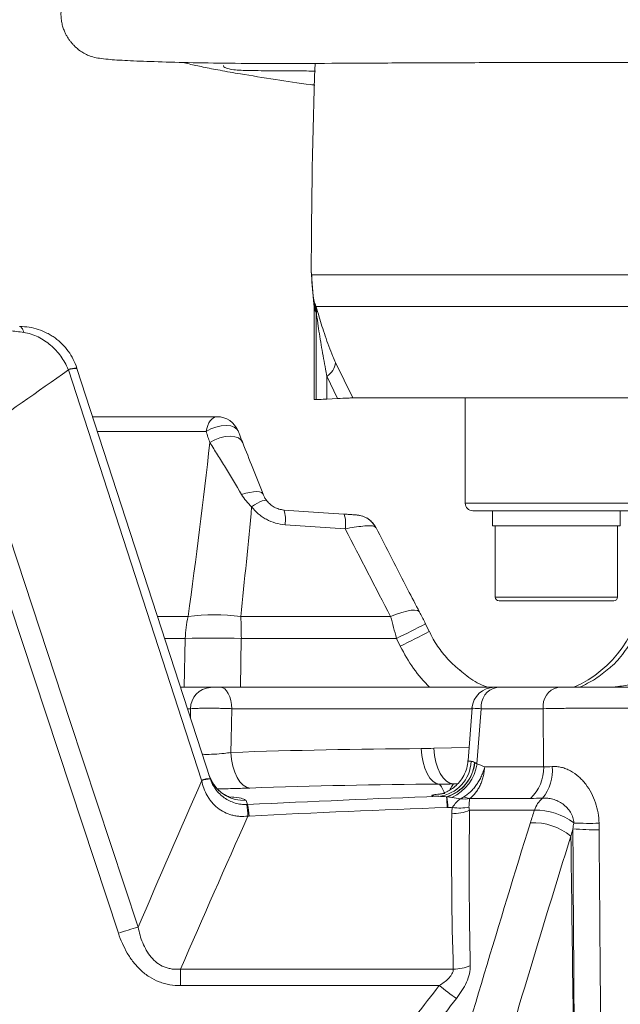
# Model space of a CAD drawing. Header units: millimetres. Extents: x 0 to 8410, y 0 to 5940.
# Tile 147 of 180: x 6556 to 6636, y 2783 to 2914. Entities that reach past the tile are written whole.
import ezdxf

# ---------------------------------------------------------------- set-up
doc = ezdxf.new("R2010")
doc.units = ezdxf.units.MM
doc.header["$LTSCALE"] = 10

msp = doc.modelspace()

# ---------------------------------------------------------------- linework, layer by layer
at = {"color": 7, "linetype": 'Continuous', "lineweight": 0}
for p, q in [((6594.75, 2880.02), (6594.75, 2879.73)), ((6595.03, 2876.33), (6594.75, 2879.73)), ((6595.03, 2876.33), (6595.11, 2875.45)), ((6595.11, 2863.14), (6595.11, 2875.45)), ((6563.54, 2867.3), (6581.28, 2812.73)), ((6595.11, 2863.14), (6595.37, 2863.15)), ((6596.83, 2863.22), (6598.21, 2863.28)), ((6923.99, 2863.37), (6600.27, 2863.37)), ((6615.23, 2863.37), (6615.23, 2849.37)), ((6565.63, 2860.87), (6582.2, 2860.87)), ((6907.23, 2848.37), (6616.23, 2848.37)), ((6618.87, 2848.37), (6618.87, 2846.37)), ((6635.87, 2846.37), (6635.87, 2848.37)), ((6618.87, 2846.37), (6635.87, 2846.37)), ((6619.23, 2846.37), (6619.23, 2836.87)), ((6635.5, 2836.87), (6635.5, 2846.37)), ((6635, 2836.37), (6619.73, 2836.37)), ((6610.44, 2832.28), (6609.94, 2833.32)), ((6577.33, 2824.87), (6581.31, 2824.87)), ((6582.68, 2824.87), (6619.12, 2824.87)), ((6619.12, 2824.87), (6619.12, 2824.87)), ((6619.43, 2824.87), (6627.56, 2824.87)), ((6616.16, 2822.09), (6615.64, 2815.12)), ((6581.11, 2813.25), (6581.39, 2812.55))]:
    msp.add_line(p, q, dxfattribs=at)
at = {"color": 8, "linetype": 'Continuous', "lineweight": 0}
for p, q in [((6594.8, 2879.75), (6928.73, 2879.75)), ((6595.03, 2876.33), (6595.15, 2875.96)), ((6595.23, 2875.03), (6595.11, 2875.45)), ((6595.15, 2875.96), (6595.28, 2875.77)), ((6928.29, 2875.52), (6595.38, 2875.52)), ((6595.37, 2874.79), (6595.23, 2875.03)), ((6595.37, 2863.15), (6595.37, 2874.79)), ((6597.95, 2868.07), (6600.27, 2863.37)), ((6580.13, 2812.52), (6562.4, 2867.09)), ((6598.21, 2863.28), (6596.83, 2866.27)), ((6596.83, 2866.27), (6596.83, 2863.22)), ((6580.73, 2858.9), (6566.27, 2858.9)), ((6569.07, 2792.16), (6547.42, 2857.6)), ((6615.23, 2849.37), (6908.23, 2849.37)), ((6599.26, 2845.95), (6591.25, 2846.5)), ((6619.23, 2836.87), (6635.5, 2836.87)), ((6574.27, 2834.28), (6578.33, 2834.28)), ((6585.35, 2834.28), (6605.3, 2834.28)), ((6577.97, 2831.38), (6575.22, 2831.38)), ((6577.83, 2824.87), (6577.97, 2831.38)), ((6585.42, 2831.38), (6585.32, 2824.87)), ((6606.07, 2831.38), (6585.42, 2831.38)), ((6606.58, 2830.34), (6606.07, 2831.38)), ((6578.67, 2822.03), (6578.25, 2822.03)), ((6578.65, 2820.82), (6578.67, 2822.03)), ((6616.15, 2822.03), (6584.15, 2822.03)), ((6625.6, 2822.03), (6617.35, 2822.03)), ((6625.67, 2814.28), (6625.6, 2822.03)), ((6611.06, 2816.76), (6615.77, 2816.88)), ((6617.82, 2814.28), (6625.67, 2814.28)), ((6614.22, 2812.04), (6613.65, 2812.02)), ((6623.9, 2810.1), (6615.85, 2810.1)), ((6624.44, 2808.53), (6615.81, 2808.53)), ((6577.34, 2787.39), (6577.34, 2785.19)), ((6577.34, 2787.39), (6613.64, 2787.39)), ((6611.77, 2785.19), (6577.34, 2785.19))]:
    msp.add_line(p, q, dxfattribs=at)
at = {"color": 8, "linetype": 'Continuous', "lineweight": 0, "flags": 128}
for points in [[(6555.92, 2872.87), (6555.99, 2872.86), (6556.07, 2872.82), (6556.14, 2872.76), (6556.21, 2872.67), (6556.28, 2872.55), (6556.34, 2872.42), (6556.41, 2872.26), (6556.47, 2872.07)], [(6580.73, 2858.9), (6580.82, 2859.31), (6580.95, 2859.7), (6581.11, 2860.04), (6581.3, 2860.33), (6581.51, 2860.56), (6581.73, 2860.73), (6581.96, 2860.84), (6582.2, 2860.87)], [(6580.73, 2858.9), (6581.36, 2859.24), (6582.05, 2859.5), (6582.75, 2859.66), (6583.42, 2859.71), (6584.01, 2859.66), (6584.49, 2859.49), (6584.84, 2859.23), (6584.99, 2858.98)], [(6550.04, 2858.4), (6552.55, 2850.82), (6562.59, 2820.47), (6571.69, 2792.96)], [(6581.24, 2857.42), (6581.88, 2857.78), (6582.58, 2858.05), (6583.29, 2858.22), (6583.97, 2858.27), (6584.57, 2858.21), (6585.07, 2858.04), (6585.42, 2857.76), (6585.61, 2857.4)], [(6585.46, 2850.51), (6586.01, 2850.68), (6586.54, 2850.8), (6587.03, 2850.88), (6587.46, 2850.9), (6587.83, 2850.86), (6588.11, 2850.77), (6588.29, 2850.63), (6588.37, 2850.45)], [(6586.8, 2848.89), (6587.19, 2849.14), (6587.56, 2849.36), (6587.9, 2849.53), (6588.2, 2849.66), (6588.45, 2849.74), (6588.64, 2849.77), (6588.77, 2849.74), (6588.84, 2849.66)], [(6605.3, 2834.28), (6606.07, 2834.59), (6606.79, 2834.84), (6607.45, 2835.02), (6608.03, 2835.12), (6608.5, 2835.15), (6608.86, 2835.09), (6609.09, 2834.96), (6609.15, 2834.88)], [(6582.68, 2824.87), (6582.96, 2824.82), (6583.22, 2824.66), (6583.47, 2824.4), (6583.69, 2824.05), (6583.88, 2823.62), (6584.02, 2823.13), (6584.11, 2822.59), (6584.15, 2822.03)], [(6584.15, 2822.03), (6584.07, 2817.95), (6584.03, 2816.21)], [(6617.35, 2822.03), (6616.96, 2816.89), (6616.79, 2814.69)], [(6609.38, 2816.72), (6609.45, 2815.8), (6609.61, 2814.91), (6609.84, 2814.1), (6610.15, 2813.39), (6610.51, 2812.8), (6610.92, 2812.37), (6611.36, 2812.09), (6611.82, 2811.99)], [(6611.06, 2816.76), (6611.15, 2815.82), (6611.33, 2814.93), (6611.59, 2814.11), (6611.91, 2813.4), (6612.3, 2812.81), (6612.72, 2812.38), (6613.18, 2812.11), (6613.65, 2812.02)], [(6584.03, 2816.21), (6584.12, 2815.28), (6584.3, 2814.4), (6584.55, 2813.59), (6584.87, 2812.88), (6585.24, 2812.3), (6585.66, 2811.86), (6586.1, 2811.58), (6586.56, 2811.47)]]:
    msp.add_lwpolyline(points, dxfattribs=at)
at = {"color": 7, "linetype": 'Continuous', "lineweight": 0, "flags": 128}
for points in [[(6591.1, 2848.46), (6597.05, 2848.06), (6599.11, 2847.92)], [(6610.44, 2832.28), (6610.09, 2833.01), (6609.94, 2833.32)]]:
    msp.add_lwpolyline(points, dxfattribs=at)
at = {"color": 7, "linetype": 'Continuous', "lineweight": 0}
for centre, radius, start, end in [((7476.37, 2877.87), 881.64, 178.04962, 179.86063), ((6582.2, 2857.87), 3, 21.6077, 90), ((6616.23, 2849.37), 1, 180, 270), ((6600.62, 2844.8), 2.99, 25.8766, 86.0467), ((6623.47, 2839.07), 15.5, 293.645, 356), ((6619.73, 2836.87), 0.5, 180, 270), ((6635, 2836.87), 0.5, 270, 0), ((6619.12, 2821.87), 3, 89.9986, 175.5642)]:
    msp.add_arc(centre, radius, start, end, dxfattribs=at)
at = {"color": 8, "linetype": 'Continuous', "lineweight": 0}
for centre, radius, start, end in [((6614.81, 2879.7), 20.01, 179.8782, 190.7787), ((6590.32, 2875.06), 4.91, 359.601, 10.5707), ((6590.38, 2874.8), 4.99, 359.8578, 11.2044), ((6591.53, 2874.8), 3.91, 355.1413, 10.5241), ((6563.38, 2864.56), 2.78, 86.7995, 111.1619), ((6595.62, 2868.27), 2.34, 301.2352, 354.9026), ((6563.54, 2864.07), 3.23, 89.9989, 110.7728), ((6587.01, 2847.16), 4.29, 351.0684, 17.6608), ((6595.02, 2846.61), 4.29, 351.0674, 17.6609), ((6593.41, 2830.9), 15.45, 167.3757, 178.2196), ((6581.84, 2810.18), 24.35, 81.7182, 98.2818), ((6510.73, 2830.92), 74.7, 0.3492, 2.5721), ((6555.52, 2937.07), 117.16, 295.5623, 297.6766), ((6556.15, 2935.78), 116.87, 295.5609, 297.6803), ((6581.69, 2675.84), 155.58, 88.6273, 91.3727), ((6581.49, 2822.06), 2.81, 93.6601, 180.6929), ((6619.95, 2822.31), 2.61, 101.5089, 186.16), ((6628.17, 2822.35), 2.59, 103.6281, 187.2233), ((6611.2, 2815.15), 4.81, 275.9803, 358.5405), ((6611.19, 2815.39), 5.31, 286.8316, 354.5151), ((6611.18, 2815.4), 5.35, 287.5632, 354.2805), ((6611.05, 2815.51), 5.81, 294.5025, 351.9205), ((6620.08, 2814.18), 5.6, 313.1106, 1.0564), ((6621.05, 2813.78), 5.78, 320.8723, 5.3899), ((6581.28, 2809.5), 3.23, 89.9987, 110.7745), ((6581.46, 2809.03), 3.67, 92.6493, 110.8651), ((6585.85, 2814.8), 4.99, 206.7501, 272.3263), ((6593.08, 2807.98), 19.78, 2.6226, 6.7645), ((6593.23, 2807.94), 19.71, 2.7455, 6.8771), ((6615.13, 2813.87), 3.86, 262.1546, 280.313), ((6616.03, 2812.72), 2.63, 247.8939, 266.0261), ((6627.77, 2807.41), 3.52, 129.4195, 161.3866), ((6572.9, 2807.47), 13.4, 1.1721, 7.7243), ((6577.76, 2807.47), 8.7, 1.8543, 11.9863), ((6613.52, 2813.85), 5.79, 269.0779, 293.2246), ((6614.53, 2814.15), 5.34, 259.4181, 283.0691), ((6624.61, 2800.18), 8.36, 52.6161, 91.1533), ((6624.22, 2798.75), 8.12, 51.236, 92.157), ((6632.7, 2849.27), 43.35, 265.8407, 270.4625), ((6631.71, 2852.83), 46.06, 267.47, 271.6526), ((6588.08, 2735.05), 60.19, 105.8032, 108.4147), ((6613.58, 2793.43), 6.05, 270.6039, 292.7038), ((6654.07, 2838.84), 68.32, 231.7511, 234.1462)]:
    msp.add_arc(centre, radius, start, end, dxfattribs=at)
at = {"color": 7, "linetype": 'Continuous', "lineweight": 0}
for points, knots in [([(6572.13, 2921.36), (6571.8, 2921.4), (6570.47, 2921.54), (6568.94, 2921.21), (6567.17, 2920.74), (6565.83, 2920.25), (6564.54, 2919.62), (6563.45, 2918.87), (6562.57, 2917.95), (6561.98, 2917), (6561.62, 2916.04), (6561.45, 2915.18), (6561.4, 2914.41), (6561.45, 2913.78), (6561.52, 2913.31), (6561.59, 2912.99), (6561.68, 2912.69), (6561.81, 2912.3), (6561.99, 2911.88), (6562.15, 2911.58), (6562.36, 2911.24), (6562.54, 2910.98), (6562.68, 2910.81), (6562.81, 2910.64), (6562.99, 2910.43), (6563.34, 2910.05), (6563.82, 2909.64), (6564.39, 2909.25), (6565.02, 2908.94), (6565.74, 2908.7), (6566.6, 2908.53), (6567.91, 2908.38), (6570.15, 2908.24), (6573.72, 2908.1), (6578.28, 2907.97), (6583.81, 2907.88), (6590.2, 2907.85), (6597.35, 2907.88), (6605.3, 2907.93), (6614.01, 2907.97), (6623.37, 2907.98), (6632.88, 2908), (6642.33, 2908.01), (6651.64, 2908.04), (6661.22, 2908.07), (6670.87, 2908.1), (6680.32, 2908.1), (6689.33, 2908.07), (6697.79, 2908.02), (6705.65, 2907.95), (6712.94, 2907.86), (6719.68, 2907.78), (6725.93, 2907.73), (6731.5, 2907.73), (6736.5, 2907.8), (6741.01, 2907.95), (6745.34, 2908.19), (6749.55, 2908.55), (6754.02, 2909.09), (6759.16, 2909.97), (6763.68, 2911.08), (6767.17, 2912.2), (6769.27, 2912.98), (6771.22, 2913.8), (6773.33, 2914.79), (6775.75, 2916.08), (6778.21, 2917.62), (6780.4, 2919.19), (6782.4, 2920.82), (6784.49, 2922.72), (6786.59, 2924.86), (6788.48, 2926.95), (6789.93, 2928.63), (6791.13, 2930.07), (6792.4, 2931.61), (6793.84, 2933.43), (6795.46, 2935.61), (6796.57, 2937.14), (6797.09, 2938.01), (6797.11, 2938.04)], [0, 0, 0, 0, 0.008087, 0.032107, 0.044643, 0.057364, 0.070279, 0.082829, 0.093315, 0.101496, 0.106087, 0.10961, 0.112413, 0.11456, 0.115436, 0.116224, 0.116972, 0.117739, 0.119519, 0.121623, 0.12318, 0.123766, 0.124279, 0.124786, 0.125357, 0.126818, 0.13129, 0.138054, 0.147255, 0.159049, 0.173635, 0.191254, 0.221888, 0.253454, 0.286016, 0.319689, 0.354563, 0.390384, 0.426426, 0.462106, 0.496935, 0.53068, 0.559165, 0.587906, 0.616495, 0.644445, 0.671161, 0.695935, 0.71852, 0.739039, 0.757678, 0.774667, 0.790256, 0.804709, 0.816399, 0.827645, 0.83855, 0.849128, 0.859802, 0.873327, 0.889744, 0.896678, 0.902681, 0.907812, 0.913605, 0.92129, 0.929748, 0.936647, 0.942477, 0.949819, 0.958388, 0.965424, 0.971074, 0.975073, 0.979481, 0.986002, 0.992355, 0.999708, 1, 1, 1, 1]), ([(6577.63, 2908), (6577.91, 2907.93), (6578.78, 2907.72), (6580.41, 2907.37), (6582.66, 2906.93), (6585.76, 2906.39), (6589.75, 2905.76), (6593.13, 2905.23), (6595.03, 2905.01), (6595.2, 2904.99)], [0, 0, 0, 0, 0.059894, 0.186824, 0.333166, 0.497514, 0.750322, 0.977503, 1, 1, 1, 1]), ([(6583.05, 2907.6), (6583.05, 2907.59), (6583, 2907.46), (6583.3, 2907.26), (6584.25, 2906.99), (6586.48, 2906.9), (6589.62, 2906.91), (6592.54, 2906.88), (6594.51, 2906.86), (6595.29, 2906.85)], [0, 0, 0, 0, 0.0137434, 0.1738285, 0.3466644, 0.5225544, 0.7017407, 0.8821551, 1, 1, 1, 1]), ([(6555.92, 2872.87), (6556.34, 2872.87), (6556.76, 2872.84), (6557.59, 2872.71), (6558, 2872.61), (6558.8, 2872.35), (6559.18, 2872.19), (6559.74, 2871.9), (6559.92, 2871.8), (6560.28, 2871.58), (6560.46, 2871.47), (6560.97, 2871.09), (6561.28, 2870.82), (6561.87, 2870.23), (6562.15, 2869.91), (6562.89, 2868.89), (6563.27, 2868.15), (6563.53, 2867.34)], [0, 0, 0, 0, 0.125, 0.125, 0.25, 0.25, 0.375, 0.375, 0.4375, 0.4375, 0.5, 0.5, 0.625, 0.625, 0.75, 0.75, 1, 1, 1, 1]), ([(6596.83, 2863.22), (6596.47, 2863.2), (6595.76, 2863.16), (6595.43, 2863.15), (6595.38, 2863.15), (6595.37, 2863.15)], [0, 0, 0, 0, 0.459772, 0.919556, 1, 1, 1, 1]), ([(6600.27, 2863.37), (6600.09, 2863.37), (6599.76, 2863.36), (6598.7, 2863.31), (6598.21, 2863.28)], [0, 0, 0, 0, 0.531421, 1, 1, 1, 1]), ([(6585.57, 2857.51), (6585.44, 2857.85), (6585.24, 2858.33), (6585.05, 2858.83), (6584.99, 2858.98)], [0, 0, 0, 0, 0.700275, 1, 1, 1, 1]), ([(6585.61, 2857.4), (6586.05, 2856.31), (6586.5, 2855.18), (6587.42, 2852.86), (6587.89, 2851.67), (6588.37, 2850.45)], [0, 0, 0, 0, 0.5, 0.5, 1, 1, 1, 1]), ([(6588.37, 2850.45), (6588.43, 2850.31), (6588.49, 2850.18), (6588.65, 2849.92), (6588.74, 2849.79), (6588.84, 2849.66)], [0, 0, 0, 0, 0.5, 0.5, 1, 1, 1, 1]), ([(6588.84, 2849.66), (6588.97, 2849.5), (6589.12, 2849.35), (6589.44, 2849.08), (6589.62, 2848.95), (6590.01, 2848.74), (6590.21, 2848.65), (6590.64, 2848.52), (6590.87, 2848.48), (6591.1, 2848.46)], [0, 0, 0, 0, 0.25, 0.25, 0.5, 0.5, 0.75, 0.75, 1, 1, 1, 1]), ([(6599.11, 2847.92), (6599.3, 2847.9), (6599.49, 2847.89), (6599.66, 2847.88), (6599.66, 2847.88)], [0, 0, 0, 0, 0.978121, 1, 1, 1, 1]), ([(6603.29, 2846.17), (6603.29, 2846.18), (6603.21, 2846.41), (6602.9, 2846.77), (6602.46, 2847.2), (6602, 2847.48), (6601.6, 2847.64), (6601.28, 2847.73), (6601.07, 2847.76), (6600.97, 2847.78), (6600.91, 2847.78), (6600.8, 2847.79), (6600.61, 2847.81), (6600.2, 2847.84), (6599.83, 2847.86), (6599.66, 2847.88)], [0, 0, 0, 0, 0.006827, 0.149551, 0.27408, 0.381101, 0.46969, 0.537852, 0.578129, 0.598852, 0.617408, 0.648983, 0.758493, 0.89428, 1, 1, 1, 1]), ([(6609.15, 2834.88), (6608.63, 2835.87), (6606.65, 2839.63), (6604.73, 2843.4), (6603.31, 2846.18)], [0, 0, 0, 0, 0.263837, 1, 1, 1, 1]), ([(6609.94, 2833.31), (6609.93, 2833.33), (6609.71, 2833.8), (6609.43, 2834.33), (6609.18, 2834.82), (6609.15, 2834.88)], [0, 0, 0, 0, 0.031526, 0.885153, 1, 1, 1, 1]), ([(6648.11, 2835.6), (6647.89, 2835.02), (6647.39, 2833.74), (6646.31, 2831.92), (6644.99, 2830.15), (6643.46, 2828.6), (6641.78, 2827.29), (6639.97, 2826.23), (6638.04, 2825.49), (6636.64, 2825.08), (6635.89, 2825.03), (6635.81, 2825.02)], [0, 0, 0, 0, 0.101789, 0.227174, 0.352985, 0.477613, 0.603619, 0.729781, 0.856601, 0.984745, 1, 1, 1, 1]), ([(6614.56, 2827.12), (6614.2, 2827.42), (6613.27, 2828.18), (6612.02, 2829.67), (6611.01, 2831.11), (6610.59, 2832.04), (6610.48, 2832.3)], [0, 0, 0, 0, 0.211596, 0.541573, 0.872894, 1, 1, 1, 1]), ([(6614.55, 2827.14), (6614.85, 2826.88), (6615.8, 2826.05), (6617.06, 2825.29), (6618.05, 2824.93), (6618.22, 2824.87)], [0, 0, 0, 0, 0.273033, 0.873309, 1, 1, 1, 1]), ([(6630.42, 2824.87), (6631.15, 2825.22), (6632.56, 2825.89), (6633.76, 2826.9), (6634.33, 2827.39)], [0, 0, 0, 0, 0.516735, 1, 1, 1, 1]), ([(6581.31, 2824.87), (6581.37, 2824.87), (6581.46, 2824.87), (6581.66, 2824.87), (6581.78, 2824.87), (6582.04, 2824.87), (6582.17, 2824.87), (6582.43, 2824.87), (6582.56, 2824.87), (6582.68, 2824.87)], [0, 0, 0, 0, 0.25, 0.25, 0.5, 0.5, 0.75, 0.75, 1, 1, 1, 1]), ([(6619.13, 2824.87), (6619.13, 2824.87), (6619.12, 2824.87), (6619.21, 2824.87), (6619.36, 2824.87), (6619.43, 2824.87)], [0, 0, 0, 0, 0.157469, 0.578755, 1, 1, 1, 1]), ([(6627.56, 2824.87), (6627.92, 2824.87), (6628.31, 2824.87), (6628.93, 2824.87), (6629.14, 2824.87), (6629.58, 2824.87), (6629.8, 2824.87), (6630.47, 2824.87), (6630.93, 2824.87), (6631.88, 2824.87), (6632.35, 2824.87), (6633.05, 2824.87), (6633.28, 2824.87), (6633.74, 2824.87), (6633.98, 2824.87), (6634.65, 2824.87), (6635.08, 2824.87), (6635.7, 2824.87), (6635.91, 2824.87), (6636.3, 2824.87), (6636.48, 2824.87), (6637.02, 2824.87), (6637.35, 2824.87), (6637.64, 2824.87)], [0, 0, 0, 0, 0.125, 0.125, 0.1875, 0.1875, 0.25, 0.25, 0.375, 0.375, 0.5, 0.5, 0.5625, 0.5625, 0.625, 0.625, 0.75, 0.75, 0.8125, 0.8125, 0.875, 0.875, 1, 1, 1, 1]), ([(6615.59, 2815.12), (6615.55, 2814.78), (6615.48, 2814.09), (6615.07, 2813.13), (6614.52, 2812.31), (6613.89, 2811.67), (6613.25, 2811.22), (6612.67, 2810.92), (6612.2, 2810.75), (6611.92, 2810.68), (6611.77, 2810.65), (6611.76, 2810.65), (6611.76, 2810.65)], [0, 0, 0, 0, 0.1348432, 0.2802218, 0.4122192, 0.5322294, 0.6398831, 0.7327444, 0.8088697, 0.872586, 0.9346682, 1, 1, 1, 1]), ([(6584.03, 2810.22), (6584.03, 2810.22), (6584.06, 2810.21), (6583.91, 2810.25), (6583.57, 2810.38), (6583.06, 2810.64), (6582.44, 2811.1), (6581.81, 2811.73), (6581.51, 2812.28), (6581.37, 2812.54)], [0, 0, 0, 0, 0.082354, 0.266458, 0.422012, 0.567031, 0.712436, 0.868521, 1, 1, 1, 1])]:
    msp.add_open_spline(points, degree=3, knots=knots, dxfattribs=at)
at = {"color": 8, "linetype": 'Continuous', "lineweight": 0}
for points, knots in [([(6594.75, 2879.73), (6594.76, 2879.74), (6594.77, 2879.75), (6594.79, 2879.75), (6594.8, 2879.75)], [0, 0, 0, 0, 0.654118, 1, 1, 1, 1]), ([(6595.28, 2875.77), (6595.3, 2875.74), (6595.32, 2875.69), (6595.37, 2875.55), (6595.38, 2875.52)], [0, 0, 0, 0, 0.758858, 1, 1, 1, 1]), ([(6595.38, 2875.52), (6595.51, 2875.08), (6595.82, 2874.01), (6596.57, 2871.59), (6597.34, 2869.54), (6597.83, 2868.34), (6597.95, 2868.07)], [0, 0, 0, 0, 0.232713, 0.56169, 0.898761, 1, 1, 1, 1]), ([(6595.43, 2874.47), (6595.43, 2874.51), (6595.41, 2874.61), (6595.39, 2874.74), (6595.38, 2874.78), (6595.37, 2874.79)], [0, 0, 0, 0, 0.270477, 0.675623, 1, 1, 1, 1]), ([(6596.83, 2866.27), (6596.77, 2866.58), (6596.51, 2867.85), (6596.1, 2870.07), (6595.7, 2872.6), (6595.51, 2873.97), (6595.43, 2874.47)], [0, 0, 0, 0, 0.108034, 0.451516, 0.796853, 1, 1, 1, 1]), ([(6562.37, 2867.16), (6562.12, 2867.78), (6561.79, 2868.37), (6561.2, 2869.18), (6560.99, 2869.44), (6560.54, 2869.93), (6560.3, 2870.16), (6559.79, 2870.6), (6559.52, 2870.8), (6558.97, 2871.17), (6558.68, 2871.33), (6558.08, 2871.62), (6557.76, 2871.75), (6557.13, 2871.95), (6556.8, 2872.03), (6556.47, 2872.07)], [0, 0, 0, 0, 0.25, 0.25, 0.375, 0.375, 0.5, 0.5, 0.625, 0.625, 0.75, 0.75, 0.875, 0.875, 1, 1, 1, 1]), ([(6585.46, 2850.51), (6584.73, 2851.75), (6584.01, 2852.95), (6582.95, 2854.68), (6582.6, 2855.25), (6581.92, 2856.35), (6581.58, 2856.89), (6581.24, 2857.42)], [0, 0, 0, 0, 0.5, 0.5, 0.75, 0.75, 1, 1, 1, 1]), ([(6591.25, 2846.5), (6590.81, 2846.53), (6590.37, 2846.61), (6589.54, 2846.85), (6589.14, 2847.02), (6588.57, 2847.33), (6588.38, 2847.44), (6588.02, 2847.69), (6587.85, 2847.82), (6587.36, 2848.24), (6587.07, 2848.55), (6586.8, 2848.89)], [0, 0, 0, 0, 0.25, 0.25, 0.5, 0.5, 0.625, 0.625, 0.75, 0.75, 1, 1, 1, 1]), ([(6603.26, 2846.15), (6603.23, 2846.2), (6603.16, 2846.32), (6602.57, 2846.37), (6601.65, 2846.33), (6600.51, 2846.19), (6599.67, 2846.03), (6599.26, 2845.95)], [0, 0, 0, 0, 0.160447, 0.382194, 0.592939, 0.803892, 1, 1, 1, 1]), ([(6634.33, 2827.39), (6634.42, 2827.45), (6635.2, 2828.04), (6636.39, 2829.47), (6637.81, 2831.64), (6639.05, 2834.47), (6639.35, 2836.66), (6639.53, 2837.99)], [0, 0, 0, 0, 0.0273075, 0.2417644, 0.456695, 0.671628, 1, 1, 1, 1]), ([(6610.49, 2824.87), (6609.74, 2825.68), (6608.21, 2827.34), (6607.13, 2829.33), (6606.58, 2830.34)], [0, 0, 0, 0, 0.4888746, 1, 1, 1, 1]), ([(6584.15, 2822.03), (6583.92, 2822.04), (6583.68, 2822.05), (6583.18, 2822.06), (6582.92, 2822.07), (6582.39, 2822.08), (6582.13, 2822.09), (6581.6, 2822.09), (6581.34, 2822.09), (6580.83, 2822.09), (6580.59, 2822.09), (6580.11, 2822.09), (6579.89, 2822.08), (6579.48, 2822.07), (6579.29, 2822.06), (6578.95, 2822.05), (6578.8, 2822.04), (6578.67, 2822.03)], [0, 0, 0, 0, 0.125, 0.125, 0.25, 0.25, 0.375, 0.375, 0.5, 0.5, 0.625, 0.625, 0.75, 0.75, 0.875, 0.875, 1, 1, 1, 1]), ([(6617.35, 2822.03), (6617.06, 2822.04), (6616.49, 2822.08), (6616.12, 2822.1), (6616.17, 2822.09), (6616.18, 2822.09)], [0, 0, 0, 0, 0.416217, 0.832748, 1, 1, 1, 1]), ([(6640, 2822.03), (6639.58, 2822.04), (6639.12, 2822.05), (6638.35, 2822.06), (6638.08, 2822.07), (6637.53, 2822.07), (6637.23, 2822.08), (6636.35, 2822.09), (6635.73, 2822.09), (6634.77, 2822.1), (6634.44, 2822.1), (6633.77, 2822.1), (6633.44, 2822.1), (6632.44, 2822.1), (6631.77, 2822.1), (6630.41, 2822.09), (6629.75, 2822.09), (6628.79, 2822.08), (6628.48, 2822.07), (6627.86, 2822.07), (6627.55, 2822.06), (6626.67, 2822.05), (6626.12, 2822.04), (6625.6, 2822.03)], [0, 0, 0, 0, 0.125, 0.125, 0.1875, 0.1875, 0.25, 0.25, 0.375, 0.375, 0.4375, 0.4375, 0.5, 0.5, 0.625, 0.625, 0.75, 0.75, 0.8125, 0.8125, 0.875, 0.875, 1, 1, 1, 1]), ([(6580.23, 2815.96), (6580.32, 2815.96), (6580.78, 2815.93), (6581.81, 2815.97), (6583.04, 2816.06), (6583.74, 2816.16), (6584.03, 2816.21)], [0, 0, 0, 0, 0.083329, 0.417897, 0.753738, 1, 1, 1, 1]), ([(6615.63, 2815.11), (6615.62, 2815.11), (6615.55, 2815.05), (6615.74, 2815.03), (6615.97, 2815.03), (6616.01, 2815.03)], [0, 0, 0, 0, 0.088588, 0.835515, 1, 1, 1, 1]), ([(6615.04, 2810.28), (6615.36, 2810.47), (6615.66, 2810.71), (6616.09, 2811.12), (6616.23, 2811.27), (6616.5, 2811.59), (6616.76, 2811.93), (6616.99, 2812.29), (6617.2, 2812.66), (6617.3, 2812.86), (6617.48, 2813.26), (6617.56, 2813.46), (6617.67, 2813.76), (6617.7, 2813.87), (6617.76, 2814.08), (6617.79, 2814.18), (6617.82, 2814.28)], [0, 0, 0, 0, 0.25, 0.25, 0.375, 0.375, 0.5, 0.625, 0.625, 0.75, 0.75, 0.875, 0.875, 0.9375, 0.9375, 1, 1, 1, 1]), ([(6615.85, 2810.1), (6616.12, 2810.3), (6616.37, 2810.54), (6616.72, 2810.98), (6616.83, 2811.14), (6617.03, 2811.47), (6617.22, 2811.82), (6617.38, 2812.2), (6617.51, 2812.59), (6617.58, 2812.8), (6617.68, 2813.21), (6617.72, 2813.42), (6617.77, 2813.74), (6617.78, 2813.85), (6617.8, 2814.07), (6617.81, 2814.18), (6617.82, 2814.28)], [0, 0, 0, 0, 0.25, 0.25, 0.375, 0.375, 0.5, 0.625, 0.625, 0.75, 0.75, 0.875, 0.875, 0.9375, 0.9375, 1, 1, 1, 1]), ([(6626.81, 2814.32), (6627.01, 2814.34), (6627.21, 2814.34), (6627.62, 2814.31), (6627.83, 2814.27), (6628.23, 2814.18), (6628.44, 2814.11), (6628.84, 2813.95), (6629.04, 2813.86), (6629.63, 2813.54), (6630, 2813.27), (6630.51, 2812.83), (6630.67, 2812.67), (6630.98, 2812.33), (6631.13, 2812.15), (6631.56, 2811.61), (6631.81, 2811.21), (6632.24, 2810.39), (6632.42, 2809.96), (6632.72, 2809.08), (6632.83, 2808.63), (6632.99, 2807.72), (6633.03, 2807.26), (6633.04, 2806.79)], [0, 0, 0, 0, 0.0625, 0.0625, 0.125, 0.125, 0.1875, 0.1875, 0.25, 0.25, 0.375, 0.375, 0.4375, 0.4375, 0.5, 0.5, 0.625, 0.625, 0.75, 0.75, 0.875, 0.875, 1, 1, 1, 1]), ([(6586.3, 2807.75), (6585.94, 2807.7), (6585.59, 2807.68), (6585.05, 2807.71), (6584.88, 2807.73), (6584.52, 2807.79), (6584.34, 2807.83), (6583.82, 2807.96), (6583.49, 2808.09), (6582.85, 2808.41), (6582.54, 2808.61), (6581.98, 2809.06), (6581.72, 2809.31), (6581.38, 2809.72), (6581.27, 2809.86), (6581.07, 2810.16), (6580.97, 2810.31), (6580.53, 2811.09), (6580.29, 2811.76), (6580.15, 2812.46)], [0, 0, 0, 0, 0.125, 0.125, 0.1875, 0.1875, 0.25, 0.25, 0.375, 0.375, 0.5, 0.5, 0.625, 0.625, 0.6875, 0.6875, 0.75, 0.75, 1, 1, 1, 1]), ([(6581.29, 2812.7), (6581.46, 2812.19), (6581.7, 2811.72), (6582.34, 2810.85), (6582.72, 2810.48), (6583.38, 2810.02), (6583.61, 2809.89), (6584.09, 2809.66), (6584.34, 2809.56), (6584.85, 2809.4), (6585.12, 2809.35), (6585.65, 2809.28), (6585.91, 2809.27), (6586.18, 2809.27)], [0, 0, 0, 0, 0.25, 0.25, 0.5, 0.5, 0.625, 0.625, 0.75, 0.75, 0.875, 0.875, 1, 1, 1, 1]), ([(6586.56, 2811.47), (6585.91, 2811.45), (6584.54, 2811.4), (6583.01, 2811.37), (6582.22, 2811.36)], [0, 0, 0, 0, 0.481672, 1, 1, 1, 1]), ([(6612.53, 2810.73), (6612.38, 2811.01), (6612.26, 2811.25), (6612.03, 2811.67), (6611.91, 2811.84), (6611.82, 2811.99)], [0, 0, 0, 0, 0.5, 0.5, 1, 1, 1, 1]), ([(6613.65, 2812.02), (6613.55, 2811.87), (6613.41, 2811.66), (6613.21, 2811.29), (6613.16, 2811.19)], [0, 0, 0, 0, 0.734289, 1, 1, 1, 1]), ([(6584.04, 2810.29), (6584.17, 2810.28), (6584.93, 2810.21), (6585.71, 2810.06), (6585.94, 2809.89), (6586.06, 2809.81)], [0, 0, 0, 0, 0.095343, 0.542973, 1, 1, 1, 1]), ([(6611.7, 2810.37), (6611.52, 2810.38), (6611.37, 2810.39), (6611.11, 2810.41), (6611.01, 2810.42), (6610.86, 2810.44), (6610.82, 2810.46), (6610.78, 2810.49), (6610.79, 2810.5), (6610.86, 2810.53), (6610.92, 2810.55), (6611.11, 2810.59), (6611.22, 2810.6), (6611.66, 2810.66), (6612.04, 2810.69), (6612.53, 2810.73)], [0, 0, 0, 0, 0.125, 0.125, 0.25, 0.25, 0.375, 0.375, 0.5, 0.5, 0.625, 0.625, 0.75, 0.75, 1, 1, 1, 1]), ([(6613.55, 2808.91), (6613.7, 2809.15), (6613.86, 2809.37), (6614.21, 2809.74), (6614.41, 2809.91), (6614.6, 2810.04)], [0, 0, 0, 0, 0.5, 0.5, 1, 1, 1, 1]), ([(6615.73, 2808.96), (6615.74, 2809.2), (6615.76, 2809.41), (6615.79, 2809.78), (6615.8, 2809.94), (6615.82, 2810.07)], [0, 0, 0, 0, 0.5, 0.5, 1, 1, 1, 1]), ([(6615.85, 2810.1), (6615.84, 2810.09), (6615.84, 2810.09), (6615.83, 2810.09), (6615.83, 2810.08), (6615.83, 2810.08), (6615.82, 2810.07), (6615.82, 2810.07), (6615.82, 2810.07), (6615.82, 2810.07)], [0, 0, 0, 0, 0.00001593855, 0.00001593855, 0.00001593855, 0.00004816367, 0.00004816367, 0.00004816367, 0.00006977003, 0.00006977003, 0.00006977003, 0.00006977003]), ([(6629.68, 2806.82), (6629.67, 2807.07), (6629.63, 2807.32), (6629.48, 2807.8), (6629.38, 2808.04), (6628.98, 2808.69), (6628.62, 2809.06), (6628, 2809.5), (6627.79, 2809.62), (6627.35, 2809.83), (6627.12, 2809.92), (6626.66, 2810.05), (6626.43, 2810.09), (6625.98, 2810.14), (6625.75, 2810.14), (6625.54, 2810.13)], [0, 0, 0, 0, 0.125, 0.125, 0.25, 0.25, 0.5, 0.5, 0.625, 0.625, 0.75, 0.75, 0.875, 0.875, 1, 1, 1, 1]), ([(6600.54, 2725.32), (6604.16, 2739.14), (6607.92, 2752.84), (6615.72, 2780.03), (6619.75, 2793.51), (6623.91, 2806.87)], [0, 0, 0, 0, 0.5, 0.5, 1, 1, 1, 1]), ([(6629.87, 2760.35), (6629.83, 2766.44), (6629.79, 2772.52), (6629.74, 2778.61), (6629.7, 2784.97), (6629.66, 2791.33), (6629.61, 2797.7), (6629.6, 2800.48), (6629.58, 2803.26), (6629.56, 2806.04)], [0, 0, 0, 0, 0.01830601, 0.01830601, 0.01830601, 0.03745418, 0.03745418, 0.03745418, 0.04581559, 0.04581559, 0.04581559, 0.04581559]), ([(6633.05, 2805.92), (6633.1, 2799.27), (6633.16, 2792.63), (6633.21, 2785.98), (6633.27, 2777.4), (6633.34, 2768.82), (6633.41, 2760.24)], [0, 0, 0, 0, 0.02, 0.02, 0.02, 0.04581244, 0.04581244, 0.04581244, 0.04581244]), ([(6629.3, 2805.08), (6625.37, 2792.52), (6621.57, 2779.85), (6614.19, 2754.3), (6610.63, 2741.42), (6607.18, 2728.45)], [0, 0, 0, 0, 0.5, 0.5, 1, 1, 1, 1]), ([(6571.69, 2792.96), (6571.83, 2792.25), (6572.03, 2791.55), (6572.44, 2790.54), (6572.6, 2790.21), (6572.96, 2789.57), (6573.17, 2789.27), (6573.64, 2788.71), (6573.9, 2788.45), (6574.49, 2788.01), (6574.81, 2787.82), (6575.33, 2787.61), (6575.51, 2787.55), (6575.87, 2787.46), (6576.05, 2787.42), (6576.59, 2787.35), (6576.97, 2787.35), (6577.34, 2787.39)], [0, 0, 0, 0, 0.25, 0.25, 0.375, 0.375, 0.5, 0.5, 0.625, 0.625, 0.75, 0.75, 0.8125, 0.8125, 0.875, 0.875, 1, 1, 1, 1]), ([(6577.34, 2785.19), (6576.85, 2785.19), (6576.37, 2785.23), (6575.65, 2785.35), (6575.42, 2785.41), (6574.95, 2785.54), (6574.72, 2785.61), (6574.04, 2785.88), (6573.6, 2786.1), (6572.79, 2786.61), (6572.4, 2786.91), (6571.69, 2787.57), (6571.36, 2787.93), (6570.76, 2788.69), (6570.49, 2789.1), (6569.76, 2790.35), (6569.37, 2791.23), (6569.07, 2792.16)], [0, 0, 0, 0, 0.125, 0.125, 0.1875, 0.1875, 0.25, 0.25, 0.375, 0.375, 0.5, 0.5, 0.625, 0.625, 0.75, 0.75, 1, 1, 1, 1]), ([(6614.05, 2783.47), (6614.32, 2783.81), (6614.57, 2784.16), (6615.03, 2784.89), (6615.23, 2785.26), (6615.57, 2786.01), (6615.7, 2786.4), (6615.88, 2787.14), (6615.92, 2787.51), (6615.91, 2787.86)], [0, 0, 0, 0, 0.25, 0.25, 0.5, 0.5, 0.75, 0.75, 1, 1, 1, 1]), ([(6613.64, 2787.39), (6613.65, 2787.28), (6613.64, 2787.17), (6613.58, 2786.95), (6613.53, 2786.84), (6613.41, 2786.63), (6613.34, 2786.53), (6613.18, 2786.33), (6613.1, 2786.24), (6612.83, 2785.96), (6612.63, 2785.79), (6612.21, 2785.48), (6612, 2785.33), (6611.77, 2785.19)], [0, 0, 0, 0, 0.125, 0.125, 0.25, 0.25, 0.375, 0.375, 0.5, 0.5, 0.75, 0.75, 1, 1, 1, 1])]:
    msp.add_open_spline(points, degree=3, knots=knots, dxfattribs=at)
for points in [[(6556.47, 2872.07), (6555.84, 2872.17), (6555.21, 2872.25), (6554.59, 2872.32)], [(6562.4, 2867.09), (6558.31, 2864.21), (6554.19, 2861.32), (6550.04, 2858.4)], [(6562.4, 2867.09), (6562.39, 2867.11), (6562.38, 2867.14), (6562.37, 2867.16)], [(6581.24, 2857.42), (6581.07, 2857.91), (6580.9, 2858.4), (6580.73, 2858.9)], [(6578.33, 2834.28), (6579.42, 2841.99), (6580.37, 2849.7), (6581.24, 2857.42)], [(6586.8, 2848.89), (6586.27, 2849.38), (6585.82, 2849.91), (6585.46, 2850.51)], [(6586.8, 2848.89), (6586.35, 2844.02), (6585.86, 2839.14), (6585.35, 2834.28)], [(6605.3, 2834.28), (6603.27, 2838.16), (6601.26, 2842.05), (6599.26, 2845.95)], [(6606.07, 2831.38), (6605.83, 2832.37), (6605.57, 2833.34), (6605.3, 2834.28)], [(6584.03, 2816.21), (6592.48, 2816.5), (6600.93, 2816.67), (6609.38, 2816.72)], [(6609.38, 2816.72), (6609.94, 2816.73), (6610.5, 2816.74), (6611.06, 2816.76)], [(6616.01, 2815.03), (6616.14, 2815.03), (6616.29, 2814.97), (6616.47, 2814.88)], [(6616.47, 2814.88), (6616.48, 2814.87), (6616.49, 2814.87), (6616.5, 2814.86)], [(6616.5, 2814.86), (6616.59, 2814.81), (6616.69, 2814.75), (6616.79, 2814.69)], [(6616.79, 2814.69), (6617.14, 2814.58), (6617.48, 2814.45), (6617.82, 2814.28)], [(6625.67, 2814.28), (6626.03, 2814.27), (6626.41, 2814.28), (6626.81, 2814.32)], [(6571.69, 2792.96), (6574.5, 2799.5), (6577.32, 2806), (6580.15, 2812.46)], [(6580.15, 2812.46), (6580.14, 2812.48), (6580.14, 2812.5), (6580.13, 2812.52)], [(6581.28, 2812.73), (6581.28, 2812.72), (6581.28, 2812.71), (6581.29, 2812.7)], [(6611.82, 2811.99), (6603.4, 2811.94), (6594.98, 2811.77), (6586.56, 2811.47)], [(6586.06, 2809.81), (6586.12, 2809.64), (6586.19, 2809.46), (6586.27, 2809.28)], [(6586.27, 2809.28), (6594.74, 2809.69), (6603.22, 2810.05), (6611.7, 2810.37)], [(6612.72, 2810.31), (6612.36, 2810.34), (6612.01, 2810.37), (6611.7, 2810.37)], [(6612.79, 2810.3), (6612.77, 2810.3), (6612.75, 2810.3), (6612.72, 2810.31)], [(6613.46, 2810.22), (6613.23, 2810.25), (6613.01, 2810.28), (6612.79, 2810.3)], [(6614.6, 2810.04), (6614.22, 2810.12), (6613.84, 2810.18), (6613.46, 2810.22)], [(6614.6, 2810.04), (6614.74, 2810.11), (6614.89, 2810.19), (6615.04, 2810.28)], [(6625.54, 2810.13), (6624.98, 2810.11), (6624.43, 2810.1), (6623.9, 2810.1)], [(6586.18, 2809.27), (6586.21, 2809.28), (6586.24, 2809.28), (6586.27, 2809.28)], [(6612.84, 2808.88), (6604.04, 2808.56), (6595.24, 2808.18), (6586.45, 2807.75)], [(6612.91, 2808.88), (6612.89, 2808.88), (6612.86, 2808.88), (6612.84, 2808.88)], [(6613.55, 2808.91), (6613.34, 2808.9), (6613.12, 2808.89), (6612.91, 2808.88)], [(6613.43, 2808.06), (6613.43, 2808.35), (6613.47, 2808.63), (6613.55, 2808.91)], [(6615.81, 2808.53), (6615.71, 2801.68), (6615.75, 2794.79), (6615.91, 2787.86)], [(6615.73, 2808.96), (6615.73, 2808.81), (6615.76, 2808.67), (6615.81, 2808.53)], [(6623.91, 2806.87), (6624.08, 2807.42), (6624.26, 2807.98), (6624.44, 2808.53)], [(6586.3, 2807.75), (6583.31, 2801.01), (6580.32, 2794.22), (6577.34, 2787.39)], [(6586.45, 2807.75), (6586.4, 2807.75), (6586.35, 2807.75), (6586.3, 2807.75)], [(6613.64, 2787.39), (6613.44, 2794.32), (6613.37, 2801.22), (6613.43, 2808.06)], [(6629.56, 2806.04), (6629.47, 2805.72), (6629.39, 2805.4), (6629.3, 2805.08)], [(6629.56, 2806.04), (6629.6, 2806.3), (6629.64, 2806.56), (6629.68, 2806.82)], [(6633.04, 2806.79), (6633.05, 2806.5), (6633.05, 2806.21), (6633.05, 2805.92)], [(6629.87, 2760.35), (6629.68, 2775.26), (6629.49, 2790.17), (6629.3, 2805.08)], [(6608.67, 2781.2), (6609.7, 2782.53), (6610.73, 2783.86), (6611.77, 2785.19)], [(6614.05, 2783.47), (6613.02, 2782.15), (6612, 2780.82), (6610.98, 2779.49)]]:
    msp.add_open_spline(points, degree=3, dxfattribs=at)
at = {"color": 7, "linetype": 'Continuous', "lineweight": 0}
for points in [[(6563.53, 2867.34), (6563.54, 2867.33), (6563.54, 2867.31), (6563.54, 2867.3)], [(6635.95, 2825.02), (6635.44, 2824.94), (6634.92, 2824.9), (6634.4, 2824.88)], [(6613.65, 2812.02), (6613.04, 2812), (6612.43, 2811.99), (6611.82, 2811.99)]]:
    msp.add_open_spline(points, degree=3, dxfattribs=at)

doc.saveas('drawing.dxf')
